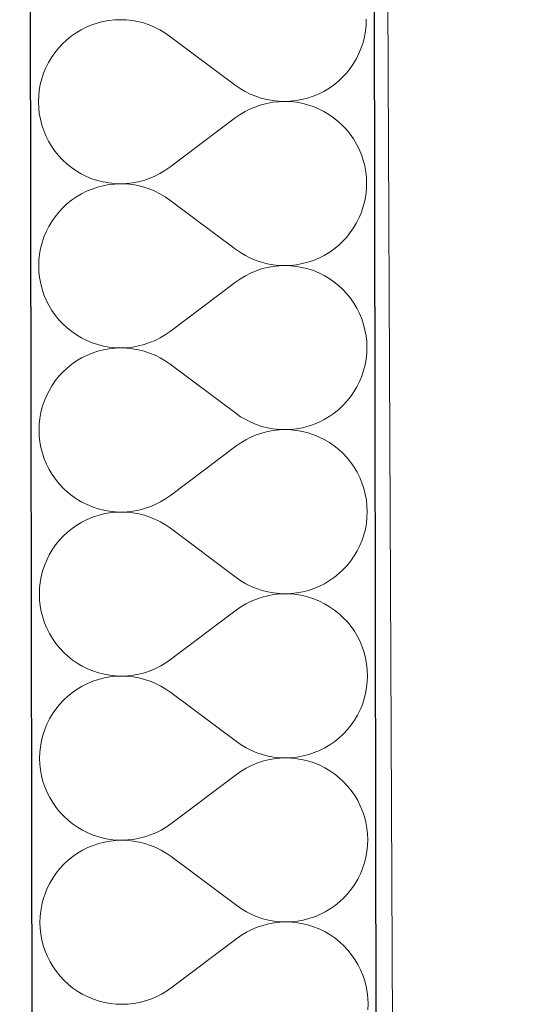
# Model space of a CAD drawing. Header units: millimetres. Extents: x -23738 to 4435, y -2716 to 20653.
# Tile 142 of 160: x -11148 to -10909, y 15637 to 16095. Entities that reach past the tile are written whole.
import ezdxf

# ---------------------------------------------------------------- set-up
doc = ezdxf.new("R2010")
doc.units = ezdxf.units.MM
doc.header["$MEASUREMENT"] = 0
doc.linetypes.add('Wipeout_Contour', pattern=[1000, 0, -1000])
for name, color, linetype in [('9._POHLED ZÁPADNÍ_2_Konstrukce - nosné', 7, 'Continuous'), ('9._POHLED ZÁPADNÍ_2_Nové_Konstrukce - nosné', 7, 'Continuous'), ('9._POHLED ZÁPADNÍ_2_Nové_Výplně - Povrchové', 7, 'Continuous'), ('9._POHLED ZÁPADNÍ_2_Nové_Výplně – Řezové', 7, 'Continuous'), ('9._POHLED ZÁPADNÍ_2_Výplně - Povrchové', 7, 'Continuous'), ('9._POHLED ZÁPADNÍ_2_VÝTAH VAR 1', 7, 'Continuous')]:
    doc.layers.add(name, color=color, linetype=linetype)

# ---------------------------------------------------------------- blocks, each defined once
blk = doc.blocks.new('*X21', base_point=(-24533.14, -6254.22))
at = {"layer": '9._POHLED ZÁPADNÍ_2_Nové_Výplně – Řezové', "color": 21, "linetype": 'Continuous', "lineweight": 20, "true_color": 0xffaaaa}
for p, q in [((-11114.64, 16092.21), (-11117.15, 16091.17)), ((-11112.06, 16093.07), (-11114.64, 16092.21)), ((-11109.42, 16093.75), (-11112.06, 16093.07)), ((-11106.75, 16094.24), (-11109.42, 16093.75)), ((-11104.04, 16094.53), (-11106.75, 16094.24)), ((-11101.32, 16094.63), (-11104.04, 16094.53)), ((-11098.6, 16094.54), (-11101.32, 16094.63)), ((-11095.9, 16094.25), (-11098.6, 16094.54)), ((-11093.22, 16093.77), (-11095.9, 16094.25)), ((-11090.58, 16093.1), (-11093.22, 16093.77)), ((-11088, 16092.24), (-11090.58, 16093.1)), ((-11085.49, 16091.2), (-11088, 16092.24)), ((-10987.44, 16089.41), (-10987.15, 16092.11)), ((-10987.15, 16092.11), (-10987.06, 16094.83)), ((-11124.15, 16087), (-11126.27, 16085.29)), ((-11121.92, 16088.56), (-11124.15, 16087)), ((-11119.58, 16089.95), (-11121.92, 16088.56)), ((-11117.15, 16091.17), (-11119.58, 16089.95)), ((-11083.05, 16089.99), (-11085.49, 16091.2)), ((-11080.71, 16088.6), (-11083.05, 16089.99)), ((-11078.48, 16087.05), (-11080.71, 16088.6)), ((-11047.96, 16064.25), (-11078.48, 16087.05)), ((-10987.92, 16086.73), (-10987.44, 16089.41)), ((-11128.26, 16083.43), (-11130.11, 16081.44)), ((-11126.27, 16085.29), (-11128.26, 16083.43)), ((-10989.44, 16081.51), (-10988.59, 16084.09)), ((-10988.59, 16084.09), (-10987.92, 16086.73)), ((-11131.81, 16079.32), (-11133.36, 16077.08)), ((-11130.11, 16081.44), (-11131.81, 16079.32)), ((-10991.69, 16076.56), (-10990.48, 16079)), ((-10990.48, 16079), (-10989.44, 16081.51)), ((-11134.74, 16074.74), (-11135.96, 16072.31)), ((-11133.36, 16077.08), (-11134.74, 16074.74)), ((-10994.63, 16071.98), (-10993.08, 16074.22)), ((-10993.08, 16074.22), (-10991.69, 16076.56)), ((-11136.99, 16069.79), (-11137.85, 16067.21)), ((-11135.96, 16072.31), (-11136.99, 16069.79)), ((-10998.18, 16067.87), (-10996.33, 16069.86)), ((-10996.33, 16069.86), (-10994.63, 16071.98)), ((-11138.52, 16064.57), (-11139, 16061.89)), ((-11137.85, 16067.21), (-11138.52, 16064.57)), ((-11047.96, 16064.25), (-11045.72, 16062.7)), ((-11004.52, 16062.75), (-11002.28, 16064.3)), ((-11002.28, 16064.3), (-11000.17, 16066.01)), ((-11000.17, 16066.01), (-10998.18, 16067.87)), ((-11139, 16061.89), (-11139.28, 16059.19)), ((-11045.72, 16062.7), (-11043.38, 16061.31)), ((-11043.38, 16061.31), (-11040.95, 16060.1)), ((-11040.95, 16060.1), (-11038.43, 16059.06)), ((-11011.8, 16059.09), (-11009.29, 16060.13)), ((-11009.29, 16060.13), (-11006.85, 16061.36)), ((-11006.85, 16061.36), (-11004.52, 16062.75)), ((-11139.28, 16059.19), (-11139.37, 16056.47)), ((-11139.37, 16056.47), (-11139.27, 16053.75)), ((-11038.43, 16059.06), (-11035.85, 16058.2)), ((-11035.85, 16055.1), (-11038.43, 16054.24)), ((-11035.85, 16058.2), (-11033.22, 16057.53)), ((-11033.21, 16055.78), (-11035.85, 16055.1)), ((-11033.22, 16057.53), (-11030.54, 16057.05)), ((-11030.54, 16056.27), (-11033.21, 16055.78)), ((-11030.54, 16057.05), (-11027.83, 16056.77)), ((-11027.83, 16056.57), (-11030.54, 16056.27)), ((-11027.83, 16056.77), (-11025.11, 16056.67)), ((-11025.11, 16056.67), (-11027.83, 16056.57)), ((-11025.11, 16056.67), (-11022.39, 16056.77)), ((-11022.39, 16056.58), (-11025.11, 16056.67)), ((-11022.39, 16056.77), (-11019.69, 16057.07)), ((-11019.69, 16056.3), (-11022.39, 16056.58)), ((-11019.69, 16057.07), (-11017.01, 16057.55)), ((-11017.01, 16055.82), (-11019.69, 16056.3)), ((-11017.01, 16057.55), (-11014.38, 16058.23)), ((-11014.37, 16055.15), (-11017.01, 16055.82)), ((-11014.38, 16058.23), (-11011.8, 16059.09)), ((-11011.79, 16054.3), (-11014.37, 16055.15)), ((-11139.27, 16053.75), (-11138.98, 16051.05)), ((-11138.98, 16051.05), (-11138.49, 16048.37)), ((-11045.7, 16050.57), (-11047.93, 16049.01)), ((-11043.37, 16051.96), (-11045.7, 16050.57)), ((-11040.94, 16053.19), (-11043.37, 16051.96)), ((-11038.43, 16054.24), (-11040.94, 16053.19)), ((-11009.27, 16053.26), (-11011.79, 16054.3)), ((-11006.84, 16052.05), (-11009.27, 16053.26)), ((-11004.5, 16050.67), (-11006.84, 16052.05)), ((-11002.26, 16049.12), (-11004.5, 16050.67)), ((-11138.49, 16048.37), (-11137.81, 16045.73)), ((-11137.81, 16045.73), (-11136.95, 16043.15)), ((-11047.93, 16049.01), (-11078.37, 16026.1)), ((-11000.14, 16047.42), (-11002.26, 16049.12)), ((-10998.14, 16045.57), (-11000.14, 16047.42)), ((-11136.95, 16043.15), (-11135.9, 16040.64)), ((-10996.28, 16043.58), (-10998.14, 16045.57)), ((-10994.57, 16041.47), (-10996.28, 16043.58)), ((-10993.02, 16039.24), (-10994.57, 16041.47)), ((-11135.9, 16040.64), (-11134.68, 16038.21)), ((-11134.68, 16038.21), (-11133.29, 16035.88)), ((-10991.62, 16036.9), (-10993.02, 16039.24)), ((-10990.4, 16034.47), (-10991.62, 16036.9)), ((-11133.29, 16035.88), (-11131.73, 16033.64)), ((-11131.73, 16033.64), (-11130.02, 16031.53)), ((-10989.35, 16031.96), (-10990.4, 16034.47)), ((-11130.02, 16031.53), (-11128.16, 16029.54)), ((-11128.16, 16029.54), (-11126.17, 16027.69)), ((-11126.17, 16027.69), (-11124.04, 16025.99)), ((-10988.49, 16029.38), (-10989.35, 16031.96)), ((-10987.81, 16026.74), (-10988.49, 16029.38)), ((-11124.04, 16025.99), (-11121.81, 16024.44)), ((-11121.81, 16024.44), (-11119.46, 16023.06)), ((-11119.46, 16023.06), (-11117.03, 16021.85)), ((-11085.36, 16021.92), (-11082.93, 16023.15)), ((-11082.93, 16023.15), (-11080.6, 16024.54)), ((-11080.6, 16024.54), (-11078.37, 16026.1)), ((-10987.32, 16024.07), (-10987.81, 16026.74)), ((-10987.03, 16021.36), (-10987.32, 16024.07)), ((-11117.03, 16021.85), (-11114.51, 16020.81)), ((-11114.51, 16020.81), (-11111.93, 16019.96)), ((-11111.93, 16019.96), (-11109.29, 16019.29)), ((-11109.29, 16019.29), (-11106.61, 16018.82)), ((-11106.61, 16018.82), (-11103.91, 16018.53)), ((-11103.91, 16018.34), (-11106.61, 16018.05)), ((-11103.91, 16018.53), (-11101.19, 16018.44)), ((-11101.19, 16018.44), (-11103.91, 16018.34)), ((-11101.19, 16018.44), (-11098.47, 16018.54)), ((-11098.47, 16018.35), (-11101.19, 16018.44)), ((-11098.47, 16018.54), (-11095.76, 16018.84)), ((-11095.76, 16018.06), (-11098.47, 16018.35)), ((-11095.76, 16018.84), (-11093.09, 16019.33)), ((-11093.09, 16019.33), (-11090.45, 16020.01)), ((-11090.45, 16020.01), (-11087.88, 16020.88)), ((-11087.88, 16020.88), (-11085.36, 16021.92)), ((-10986.93, 16018.64), (-10987.03, 16021.36)), ((-10987.02, 16015.92), (-10986.93, 16018.64)), ((-11119.45, 16013.76), (-11121.78, 16012.37)), ((-11117.02, 16014.98), (-11119.45, 16013.76)), ((-11114.5, 16016.02), (-11117.02, 16014.98)), ((-11111.92, 16016.88), (-11114.5, 16016.02)), ((-11109.29, 16017.56), (-11111.92, 16016.88)), ((-11106.61, 16018.05), (-11109.29, 16017.56)), ((-11093.09, 16017.58), (-11095.76, 16018.06)), ((-11090.45, 16016.91), (-11093.09, 16017.58)), ((-11087.87, 16016.05), (-11090.45, 16016.91)), ((-11085.35, 16015.01), (-11087.87, 16016.05)), ((-11082.92, 16013.8), (-11085.35, 16015.01)), ((-11080.58, 16012.41), (-11082.92, 16013.8)), ((-10987.3, 16013.22), (-10987.02, 16015.92)), ((-11124.02, 16010.81), (-11126.13, 16009.1)), ((-11121.78, 16012.37), (-11124.02, 16010.81)), ((-11078.34, 16010.86), (-11080.58, 16012.41)), ((-11047.82, 15988.06), (-11078.34, 16010.86)), ((-10988.45, 16007.9), (-10987.78, 16010.54)), ((-10987.78, 16010.54), (-10987.3, 16013.22)), ((-11129.97, 16005.25), (-11131.68, 16003.13)), ((-11128.12, 16007.24), (-11129.97, 16005.25)), ((-11126.13, 16009.1), (-11128.12, 16007.24)), ((-10990.34, 16002.81), (-10989.31, 16005.32)), ((-10989.31, 16005.32), (-10988.45, 16007.9)), ((-11133.22, 16000.89), (-11134.61, 15998.55)), ((-11131.68, 16003.13), (-11133.22, 16000.89)), ((-10992.94, 15998.03), (-10991.56, 16000.37)), ((-10991.56, 16000.37), (-10990.34, 16002.81)), ((-11135.82, 15996.12), (-11136.86, 15993.6)), ((-11134.61, 15998.55), (-11135.82, 15996.12)), ((-10996.19, 15993.67), (-10994.49, 15995.79)), ((-10994.49, 15995.79), (-10992.94, 15998.03)), ((-11137.71, 15991.02), (-11138.38, 15988.38)), ((-11136.86, 15993.6), (-11137.71, 15991.02)), ((-11000.03, 15989.82), (-10998.05, 15991.68)), ((-10998.05, 15991.68), (-10996.19, 15993.67)), ((-11138.38, 15988.38), (-11138.86, 15985.7)), ((-11047.82, 15988.06), (-11045.59, 15986.51)), ((-11045.59, 15986.51), (-11043.25, 15985.12)), ((-11006.72, 15985.16), (-11004.38, 15986.56)), ((-11004.38, 15986.56), (-11002.15, 15988.11)), ((-11002.15, 15988.11), (-11000.03, 15989.82)), ((-11139.15, 15983), (-11139.24, 15980.28)), ((-11138.86, 15985.7), (-11139.15, 15983)), ((-11043.25, 15985.12), (-11040.81, 15983.91)), ((-11040.81, 15983.91), (-11038.3, 15982.87)), ((-11038.3, 15982.87), (-11035.72, 15982.01)), ((-11035.72, 15982.01), (-11033.08, 15981.34)), ((-11016.88, 15981.36), (-11014.24, 15982.04)), ((-11014.24, 15982.04), (-11011.66, 15982.9)), ((-11011.66, 15982.9), (-11009.15, 15983.94)), ((-11009.15, 15983.94), (-11006.72, 15985.16)), ((-11139.24, 15980.28), (-11139.14, 15977.56)), ((-11139.14, 15977.56), (-11138.84, 15974.86)), ((-11038.29, 15978.04), (-11040.8, 15977)), ((-11035.71, 15978.91), (-11038.29, 15978.04)), ((-11033.08, 15979.59), (-11035.71, 15978.91)), ((-11033.08, 15981.34), (-11030.4, 15980.86)), ((-11030.4, 15980.08), (-11033.08, 15979.59)), ((-11030.4, 15980.86), (-11027.7, 15980.57)), ((-11027.7, 15980.38), (-11030.4, 15980.08)), ((-11027.7, 15980.57), (-11024.98, 15980.48)), ((-11024.98, 15980.48), (-11027.7, 15980.38)), ((-11024.98, 15980.48), (-11022.26, 15980.58)), ((-11022.26, 15980.39), (-11024.98, 15980.48)), ((-11022.26, 15980.58), (-11019.56, 15980.87)), ((-11019.55, 15980.11), (-11022.26, 15980.39)), ((-11019.56, 15980.87), (-11016.88, 15981.36)), ((-11016.88, 15979.63), (-11019.55, 15980.11)), ((-11014.24, 15978.96), (-11016.88, 15979.63)), ((-11011.65, 15978.11), (-11014.24, 15978.96)), ((-11009.14, 15977.07), (-11011.65, 15978.11)), ((-11138.84, 15974.86), (-11138.35, 15972.18)), ((-11047.8, 15972.82), (-11078.23, 15949.91)), ((-11045.57, 15974.38), (-11047.8, 15972.82)), ((-11043.23, 15975.77), (-11045.57, 15974.38)), ((-11040.8, 15977), (-11043.23, 15975.77)), ((-11006.7, 15975.86), (-11009.14, 15977.07)), ((-11004.36, 15974.48), (-11006.7, 15975.86)), ((-11002.12, 15972.93), (-11004.36, 15974.48)), ((-11000, 15971.23), (-11002.12, 15972.93)), ((-11138.35, 15972.18), (-11137.68, 15969.54)), ((-11137.68, 15969.54), (-11136.81, 15966.96)), ((-10998.01, 15969.38), (-11000, 15971.23)), ((-10996.15, 15967.39), (-10998.01, 15969.38)), ((-11136.81, 15966.96), (-11135.77, 15964.45)), ((-11135.77, 15964.45), (-11134.54, 15962.02)), ((-10994.44, 15965.28), (-10996.15, 15967.39)), ((-10992.88, 15963.05), (-10994.44, 15965.28)), ((-11134.54, 15962.02), (-11133.15, 15959.69)), ((-11133.15, 15959.69), (-11131.59, 15957.45)), ((-10991.49, 15960.71), (-10992.88, 15963.05)), ((-10990.26, 15958.28), (-10991.49, 15960.71)), ((-11131.59, 15957.45), (-11129.88, 15955.34)), ((-11129.88, 15955.34), (-11128.03, 15953.35)), ((-10989.22, 15955.77), (-10990.26, 15958.28)), ((-10988.35, 15953.19), (-10989.22, 15955.77)), ((-11128.03, 15953.35), (-11126.03, 15951.5)), ((-11126.03, 15951.5), (-11123.91, 15949.8)), ((-11123.91, 15949.8), (-11121.67, 15948.25)), ((-11080.46, 15948.35), (-11078.23, 15949.91)), ((-10987.68, 15950.55), (-10988.35, 15953.19)), ((-10987.19, 15947.88), (-10987.68, 15950.55)), ((-11121.67, 15948.25), (-11119.33, 15946.87)), ((-11119.33, 15946.87), (-11116.89, 15945.66)), ((-11116.89, 15945.66), (-11114.38, 15944.62)), ((-11087.74, 15944.69), (-11085.23, 15945.73)), ((-11085.23, 15945.73), (-11082.8, 15946.96)), ((-11082.8, 15946.96), (-11080.46, 15948.35)), ((-10986.89, 15945.17), (-10987.19, 15947.88)), ((-10986.79, 15942.45), (-10986.89, 15945.17)), ((-11114.38, 15944.62), (-11111.79, 15943.77)), ((-11111.79, 15940.69), (-11114.37, 15939.83)), ((-11111.79, 15943.77), (-11109.16, 15943.1)), ((-11109.15, 15941.37), (-11111.79, 15940.69)), ((-11109.16, 15943.1), (-11106.48, 15942.63)), ((-11106.48, 15941.86), (-11109.15, 15941.37)), ((-11106.48, 15942.63), (-11103.77, 15942.34)), ((-11103.77, 15942.15), (-11106.48, 15941.86)), ((-11103.77, 15942.34), (-11101.05, 15942.25)), ((-11101.05, 15942.25), (-11103.77, 15942.15)), ((-11101.05, 15942.25), (-11098.33, 15942.35)), ((-11098.33, 15942.16), (-11101.05, 15942.25)), ((-11098.33, 15942.35), (-11095.63, 15942.65)), ((-11095.63, 15941.87), (-11098.33, 15942.16)), ((-11095.63, 15942.65), (-11092.95, 15943.14)), ((-11092.95, 15941.39), (-11095.63, 15941.87)), ((-11092.95, 15943.14), (-11090.32, 15943.82)), ((-11090.31, 15940.72), (-11092.95, 15941.39)), ((-11090.32, 15943.82), (-11087.74, 15944.69)), ((-11087.73, 15939.86), (-11090.31, 15940.72)), ((-10986.88, 15939.73), (-10986.79, 15942.45)), ((-11121.65, 15936.17), (-11123.88, 15934.62)), ((-11119.31, 15937.57), (-11121.65, 15936.17)), ((-11116.88, 15938.79), (-11119.31, 15937.57)), ((-11114.37, 15939.83), (-11116.88, 15938.79)), ((-11085.22, 15938.82), (-11087.73, 15939.86)), ((-11082.78, 15937.61), (-11085.22, 15938.82)), ((-11080.44, 15936.22), (-11082.78, 15937.61)), ((-11078.21, 15934.67), (-11080.44, 15936.22)), ((-10987.65, 15934.35), (-10987.17, 15937.03)), ((-10987.17, 15937.03), (-10986.88, 15939.73)), ((-11126, 15932.91), (-11127.99, 15931.05)), ((-11123.88, 15934.62), (-11126, 15932.91)), ((-11047.69, 15911.87), (-11078.21, 15934.67)), ((-10989.17, 15929.13), (-10988.32, 15931.71)), ((-10988.32, 15931.71), (-10987.65, 15934.35)), ((-11131.54, 15926.94), (-11133.09, 15924.7)), ((-11129.84, 15929.06), (-11131.54, 15926.94)), ((-11127.99, 15931.05), (-11129.84, 15929.06)), ((-10990.21, 15926.62), (-10989.17, 15929.13)), ((-11134.47, 15922.36), (-11135.69, 15919.93)), ((-11133.09, 15924.7), (-11134.47, 15922.36)), ((-10992.81, 15921.84), (-10991.42, 15924.18)), ((-10991.42, 15924.18), (-10990.21, 15926.62)), ((-11135.69, 15919.93), (-11136.72, 15917.41)), ((-10996.06, 15917.48), (-10994.36, 15919.6)), ((-10994.36, 15919.6), (-10992.81, 15921.84)), ((-11137.58, 15914.83), (-11138.25, 15912.19)), ((-11136.72, 15917.41), (-11137.58, 15914.83)), ((-11002.01, 15911.92), (-10999.9, 15913.63)), ((-10999.9, 15913.63), (-10997.91, 15915.49)), ((-10997.91, 15915.49), (-10996.06, 15917.48)), ((-11138.73, 15909.51), (-11139.01, 15906.81)), ((-11138.25, 15912.19), (-11138.73, 15909.51)), ((-11047.69, 15911.87), (-11045.45, 15910.32)), ((-11045.45, 15910.32), (-11043.11, 15908.93)), ((-11043.11, 15908.93), (-11040.68, 15907.72)), ((-11009.02, 15907.75), (-11006.58, 15908.97)), ((-11006.58, 15908.97), (-11004.25, 15910.37)), ((-11004.25, 15910.37), (-11002.01, 15911.92)), ((-11139.01, 15906.81), (-11139.1, 15904.09)), ((-11139.1, 15904.09), (-11139, 15901.37)), ((-11040.68, 15907.72), (-11038.16, 15906.68)), ((-11038.16, 15906.68), (-11035.58, 15905.82)), ((-11035.58, 15905.82), (-11032.95, 15905.15)), ((-11032.95, 15905.15), (-11030.27, 15904.67)), ((-11030.27, 15904.67), (-11027.56, 15904.38)), ((-11027.56, 15904.19), (-11030.27, 15903.89)), ((-11027.56, 15904.38), (-11024.84, 15904.29)), ((-11024.84, 15904.29), (-11027.56, 15904.19)), ((-11024.84, 15904.29), (-11022.12, 15904.39)), ((-11022.12, 15904.2), (-11024.84, 15904.29)), ((-11022.12, 15904.39), (-11019.42, 15904.68)), ((-11019.42, 15903.92), (-11022.12, 15904.2)), ((-11019.42, 15904.68), (-11016.74, 15905.17)), ((-11016.74, 15905.17), (-11014.11, 15905.85)), ((-11014.11, 15905.85), (-11011.53, 15906.71)), ((-11011.53, 15906.71), (-11009.02, 15907.75)), ((-11139, 15901.37), (-11138.71, 15898.66)), ((-11043.1, 15899.58), (-11045.43, 15898.19)), ((-11040.67, 15900.81), (-11043.1, 15899.58)), ((-11038.16, 15901.85), (-11040.67, 15900.81)), ((-11035.58, 15902.72), (-11038.16, 15901.85)), ((-11032.94, 15903.4), (-11035.58, 15902.72)), ((-11030.27, 15903.89), (-11032.94, 15903.4)), ((-11016.74, 15903.44), (-11019.42, 15903.92)), ((-11014.1, 15902.77), (-11016.74, 15903.44)), ((-11011.52, 15901.92), (-11014.1, 15902.77)), ((-11009, 15900.88), (-11011.52, 15901.92)), ((-11006.57, 15899.67), (-11009, 15900.88)), ((-11004.23, 15898.29), (-11006.57, 15899.67)), ((-11138.71, 15898.66), (-11138.22, 15895.99)), ((-11138.22, 15895.99), (-11137.54, 15893.35)), ((-11047.66, 15896.63), (-11078.1, 15873.72)), ((-11045.43, 15898.19), (-11047.66, 15896.63)), ((-11001.99, 15896.74), (-11004.23, 15898.29)), ((-10999.87, 15895.04), (-11001.99, 15896.74)), ((-10997.87, 15893.19), (-10999.87, 15895.04)), ((-11137.54, 15893.35), (-11136.68, 15890.77)), ((-11136.68, 15890.77), (-11135.63, 15888.26)), ((-10996.01, 15891.2), (-10997.87, 15893.19)), ((-10994.3, 15889.09), (-10996.01, 15891.2)), ((-11135.63, 15888.26), (-11134.41, 15885.83)), ((-11134.41, 15885.83), (-11133.02, 15883.5)), ((-10992.75, 15886.86), (-10994.3, 15889.09)), ((-10991.35, 15884.52), (-10992.75, 15886.86)), ((-11133.02, 15883.5), (-11131.46, 15881.26)), ((-11131.46, 15881.26), (-11129.75, 15879.15)), ((-10990.13, 15882.09), (-10991.35, 15884.52)), ((-10989.08, 15879.58), (-10990.13, 15882.09)), ((-11129.75, 15879.15), (-11127.89, 15877.16)), ((-11127.89, 15877.16), (-11125.9, 15875.31)), ((-10988.22, 15877), (-10989.08, 15879.58)), ((-10987.54, 15874.36), (-10988.22, 15877)), ((-11125.9, 15875.31), (-11123.77, 15873.61)), ((-11123.77, 15873.61), (-11121.54, 15872.06)), ((-11121.54, 15872.06), (-11119.19, 15870.68)), ((-11082.66, 15870.77), (-11080.33, 15872.16)), ((-11080.33, 15872.16), (-11078.1, 15873.72)), ((-10987.05, 15871.69), (-10987.54, 15874.36)), ((-11119.19, 15870.68), (-11116.76, 15869.47)), ((-11116.76, 15869.47), (-11114.24, 15868.43)), ((-11114.24, 15868.43), (-11111.66, 15867.58)), ((-11111.66, 15867.58), (-11109.02, 15866.91)), ((-11092.82, 15866.95), (-11090.18, 15867.63)), ((-11090.18, 15867.63), (-11087.61, 15868.5)), ((-11087.61, 15868.5), (-11085.09, 15869.54)), ((-11085.09, 15869.54), (-11082.66, 15870.77)), ((-10986.76, 15868.98), (-10987.05, 15871.69)), ((-10986.66, 15866.26), (-10986.76, 15868.98)), ((-11114.23, 15863.64), (-11116.74, 15862.6)), ((-11111.65, 15864.5), (-11114.23, 15863.64)), ((-11109.02, 15865.18), (-11111.65, 15864.5)), ((-11109.02, 15866.91), (-11106.34, 15866.44)), ((-11106.34, 15865.67), (-11109.02, 15865.18)), ((-11106.34, 15866.44), (-11103.64, 15866.15)), ((-11103.64, 15865.96), (-11106.34, 15865.67)), ((-11103.64, 15866.15), (-11100.92, 15866.06)), ((-11100.92, 15866.06), (-11103.64, 15865.96)), ((-11100.92, 15866.06), (-11098.2, 15866.16)), ((-11098.2, 15865.97), (-11100.92, 15866.06)), ((-11098.2, 15866.16), (-11095.49, 15866.46)), ((-11095.49, 15865.68), (-11098.2, 15865.97)), ((-11095.49, 15866.46), (-11092.82, 15866.95)), ((-11092.82, 15865.2), (-11095.49, 15865.68)), ((-11090.18, 15864.53), (-11092.82, 15865.2)), ((-11087.6, 15863.67), (-11090.18, 15864.53)), ((-11085.08, 15862.63), (-11087.6, 15863.67)), ((-10987.03, 15860.84), (-10986.75, 15863.54)), ((-10986.75, 15863.54), (-10986.66, 15866.26)), ((-11123.75, 15858.43), (-11125.86, 15856.72)), ((-11121.51, 15859.98), (-11123.75, 15858.43)), ((-11119.18, 15861.38), (-11121.51, 15859.98)), ((-11116.74, 15862.6), (-11119.18, 15861.38)), ((-11082.65, 15861.42), (-11085.08, 15862.63)), ((-11080.31, 15860.03), (-11082.65, 15861.42)), ((-11078.07, 15858.48), (-11080.31, 15860.03)), ((-11047.55, 15835.68), (-11078.07, 15858.48)), ((-10987.51, 15858.16), (-10987.03, 15860.84)), ((-11127.85, 15854.86), (-11129.7, 15852.87)), ((-11125.86, 15856.72), (-11127.85, 15854.86)), ((-10989.04, 15852.94), (-10988.18, 15855.52)), ((-10988.18, 15855.52), (-10987.51, 15858.16)), ((-11131.41, 15850.75), (-11132.95, 15848.51)), ((-11129.7, 15852.87), (-11131.41, 15850.75)), ((-10991.29, 15847.99), (-10990.07, 15850.43)), ((-10990.07, 15850.43), (-10989.04, 15852.94)), ((-11134.34, 15846.17), (-11135.55, 15843.73)), ((-11132.95, 15848.51), (-11134.34, 15846.17)), ((-10994.22, 15843.41), (-10992.67, 15845.65)), ((-10992.67, 15845.65), (-10991.29, 15847.99)), ((-11136.59, 15841.22), (-11137.44, 15838.64)), ((-11135.55, 15843.73), (-11136.59, 15841.22)), ((-10997.77, 15839.3), (-10995.92, 15841.29)), ((-10995.92, 15841.29), (-10994.22, 15843.41)), ((-11138.11, 15836), (-11138.59, 15833.32)), ((-11137.44, 15838.64), (-11138.11, 15836)), ((-11047.55, 15835.68), (-11045.32, 15834.13)), ((-11004.11, 15834.18), (-11001.88, 15835.73)), ((-11001.88, 15835.73), (-10999.76, 15837.44)), ((-10999.76, 15837.44), (-10997.77, 15839.3)), ((-11138.59, 15833.32), (-11138.88, 15830.62)), ((-11045.32, 15834.13), (-11042.98, 15832.74)), ((-11042.98, 15832.74), (-11040.54, 15831.53)), ((-11040.54, 15831.53), (-11038.03, 15830.49)), ((-11011.39, 15830.52), (-11008.88, 15831.56)), ((-11008.88, 15831.56), (-11006.45, 15832.78)), ((-11006.45, 15832.78), (-11004.11, 15834.18)), ((-11138.88, 15830.62), (-11138.97, 15827.9)), ((-11138.97, 15827.9), (-11138.87, 15825.18)), ((-11038.03, 15830.49), (-11035.45, 15829.63)), ((-11035.44, 15826.53), (-11038.02, 15825.66)), ((-11035.45, 15829.63), (-11032.81, 15828.96)), ((-11032.81, 15827.21), (-11035.44, 15826.53)), ((-11032.81, 15828.96), (-11030.13, 15828.48)), ((-11030.13, 15827.7), (-11032.81, 15827.21)), ((-11030.13, 15828.48), (-11027.43, 15828.19)), ((-11027.43, 15828), (-11030.13, 15827.7)), ((-11027.43, 15828.19), (-11024.71, 15828.1)), ((-11024.71, 15828.1), (-11027.43, 15828)), ((-11024.71, 15828.1), (-11021.99, 15828.2)), ((-11021.99, 15828.01), (-11024.71, 15828.1)), ((-11021.99, 15828.2), (-11019.29, 15828.49)), ((-11019.28, 15827.72), (-11021.99, 15828.01)), ((-11019.29, 15828.49), (-11016.61, 15828.98)), ((-11016.61, 15827.25), (-11019.28, 15827.72)), ((-11016.61, 15828.98), (-11013.97, 15829.66)), ((-11013.97, 15826.58), (-11016.61, 15827.25)), ((-11013.97, 15829.66), (-11011.39, 15830.52)), ((-11011.38, 15825.73), (-11013.97, 15826.58)), ((-11138.87, 15825.18), (-11138.57, 15822.47)), ((-11138.57, 15822.47), (-11138.08, 15819.8)), ((-11045.3, 15822), (-11047.53, 15820.44)), ((-11042.96, 15823.39), (-11045.3, 15822)), ((-11040.53, 15824.62), (-11042.96, 15823.39)), ((-11038.02, 15825.66), (-11040.53, 15824.62)), ((-11008.87, 15824.69), (-11011.38, 15825.73)), ((-11006.43, 15823.48), (-11008.87, 15824.69)), ((-11004.09, 15822.1), (-11006.43, 15823.48)), ((-11001.85, 15820.55), (-11004.09, 15822.1)), ((-11138.08, 15819.8), (-11137.41, 15817.16)), ((-11137.41, 15817.16), (-11136.54, 15814.58)), ((-11047.53, 15820.44), (-11077.96, 15797.53)), ((-10999.73, 15818.85), (-11001.85, 15820.55)), ((-10997.74, 15817), (-10999.73, 15818.85)), ((-11136.54, 15814.58), (-11135.5, 15812.07)), ((-10995.88, 15815.01), (-10997.74, 15817)), ((-10994.17, 15812.9), (-10995.88, 15815.01)), ((-10992.61, 15810.66), (-10994.17, 15812.9)), ((-11135.5, 15812.07), (-11134.27, 15809.64)), ((-11134.27, 15809.64), (-11132.88, 15807.3)), ((-10991.22, 15808.33), (-10992.61, 15810.66)), ((-10989.99, 15805.9), (-10991.22, 15808.33)), ((-11132.88, 15807.3), (-11131.32, 15805.07)), ((-11131.32, 15805.07), (-11129.61, 15802.96)), ((-10988.95, 15803.39), (-10989.99, 15805.9)), ((-11129.61, 15802.96), (-11127.76, 15800.97)), ((-11127.76, 15800.97), (-11125.76, 15799.12)), ((-11125.76, 15799.12), (-11123.64, 15797.42)), ((-10988.08, 15800.81), (-10988.95, 15803.39)), ((-10987.41, 15798.17), (-10988.08, 15800.81)), ((-11123.64, 15797.42), (-11121.4, 15795.87)), ((-11121.4, 15795.87), (-11119.06, 15794.49)), ((-11119.06, 15794.49), (-11116.62, 15793.28)), ((-11084.96, 15793.35), (-11082.53, 15794.58)), ((-11082.53, 15794.58), (-11080.19, 15795.97)), ((-11080.19, 15795.97), (-11077.96, 15797.53)), ((-10986.92, 15795.5), (-10987.41, 15798.17)), ((-10986.62, 15792.79), (-10986.92, 15795.5)), ((-11116.62, 15793.28), (-11114.11, 15792.24)), ((-11114.11, 15792.24), (-11111.52, 15791.39)), ((-11111.52, 15791.39), (-11108.89, 15790.72)), ((-11108.89, 15790.72), (-11106.21, 15790.24)), ((-11106.21, 15790.24), (-11103.5, 15789.96)), ((-11103.5, 15789.77), (-11106.21, 15789.48)), ((-11103.5, 15789.96), (-11100.78, 15789.87)), ((-11100.78, 15789.87), (-11103.5, 15789.77)), ((-11100.78, 15789.87), (-11098.06, 15789.97)), ((-11098.06, 15789.78), (-11100.78, 15789.87)), ((-11098.06, 15789.97), (-11095.36, 15790.27)), ((-11095.36, 15789.49), (-11098.06, 15789.78)), ((-11095.36, 15790.27), (-11092.68, 15790.76)), ((-11092.68, 15790.76), (-11090.05, 15791.44)), ((-11090.05, 15791.44), (-11087.47, 15792.31)), ((-11087.47, 15792.31), (-11084.96, 15793.35)), ((-10986.52, 15790.07), (-10986.62, 15792.79)), ((-10986.61, 15787.35), (-10986.52, 15790.07)), ((-11119.04, 15785.19), (-11121.38, 15783.79)), ((-11116.61, 15786.41), (-11119.04, 15785.19)), ((-11114.1, 15787.45), (-11116.61, 15786.41)), ((-11111.52, 15788.31), (-11114.1, 15787.45)), ((-11108.88, 15788.99), (-11111.52, 15788.31)), ((-11106.21, 15789.48), (-11108.88, 15788.99)), ((-11092.68, 15789.01), (-11095.36, 15789.49)), ((-11090.04, 15788.34), (-11092.68, 15789.01)), ((-11087.46, 15787.48), (-11090.04, 15788.34)), ((-11084.95, 15786.44), (-11087.46, 15787.48)), ((-11082.51, 15785.23), (-11084.95, 15786.44)), ((-11080.17, 15783.84), (-11082.51, 15785.23)), ((-10986.9, 15784.65), (-10986.61, 15787.35)), ((-11123.61, 15782.24), (-11125.73, 15780.53)), ((-11121.38, 15783.79), (-11123.61, 15782.24)), ((-11077.94, 15782.29), (-11080.17, 15783.84)), ((-11047.42, 15759.49), (-11077.94, 15782.29)), ((-10988.05, 15779.33), (-10987.38, 15781.97)), ((-10987.38, 15781.97), (-10986.9, 15784.65)), ((-11129.57, 15776.68), (-11131.27, 15774.56)), ((-11127.72, 15778.67), (-11129.57, 15776.68)), ((-11125.73, 15780.53), (-11127.72, 15778.67)), ((-10989.94, 15774.23), (-10988.9, 15776.75)), ((-10988.9, 15776.75), (-10988.05, 15779.33)), ((-11132.82, 15772.32), (-11134.2, 15769.98)), ((-11131.27, 15774.56), (-11132.82, 15772.32)), ((-10992.54, 15769.46), (-10991.15, 15771.8)), ((-10991.15, 15771.8), (-10989.94, 15774.23)), ((-11135.42, 15767.54), (-11136.45, 15765.03)), ((-11134.2, 15769.98), (-11135.42, 15767.54)), ((-10995.79, 15765.1), (-10994.09, 15767.22)), ((-10994.09, 15767.22), (-10992.54, 15769.46)), ((-11137.31, 15762.45), (-11137.98, 15759.81)), ((-11136.45, 15765.03), (-11137.31, 15762.45)), ((-10999.63, 15761.25), (-10997.64, 15763.11)), ((-10997.64, 15763.11), (-10995.79, 15765.1)), ((-11137.98, 15759.81), (-11138.46, 15757.13)), ((-11047.42, 15759.49), (-11045.18, 15757.94)), ((-11045.18, 15757.94), (-11042.84, 15756.55)), ((-11006.31, 15756.59), (-11003.98, 15757.99)), ((-11003.98, 15757.99), (-11001.74, 15759.54)), ((-11001.74, 15759.54), (-10999.63, 15761.25)), ((-11138.74, 15754.43), (-11138.83, 15751.71)), ((-11138.46, 15757.13), (-11138.74, 15754.43)), ((-11042.84, 15756.55), (-11040.41, 15755.34)), ((-11040.41, 15755.34), (-11037.89, 15754.3)), ((-11037.89, 15754.3), (-11035.31, 15753.44)), ((-11035.31, 15753.44), (-11032.68, 15752.77)), ((-11016.47, 15752.79), (-11013.84, 15753.47)), ((-11013.84, 15753.47), (-11011.26, 15754.33)), ((-11011.26, 15754.33), (-11008.75, 15755.37)), ((-11008.75, 15755.37), (-11006.31, 15756.59)), ((-11138.83, 15751.71), (-11138.73, 15748.99)), ((-11138.73, 15748.99), (-11138.44, 15746.28)), ((-11037.89, 15749.47), (-11040.4, 15748.43)), ((-11035.31, 15750.34), (-11037.89, 15749.47)), ((-11032.67, 15751.02), (-11035.31, 15750.34)), ((-11032.68, 15752.77), (-11030, 15752.29)), ((-11030, 15751.51), (-11032.67, 15751.02)), ((-11030, 15752.29), (-11027.29, 15752)), ((-11027.29, 15751.81), (-11030, 15751.51)), ((-11027.29, 15752), (-11024.57, 15751.91)), ((-11024.57, 15751.91), (-11027.29, 15751.81)), ((-11024.57, 15751.91), (-11021.85, 15752.01)), ((-11021.85, 15751.82), (-11024.57, 15751.91)), ((-11021.85, 15752.01), (-11019.15, 15752.3)), ((-11019.15, 15751.53), (-11021.85, 15751.82)), ((-11019.15, 15752.3), (-11016.47, 15752.79)), ((-11016.47, 15751.06), (-11019.15, 15751.53)), ((-11013.83, 15750.39), (-11016.47, 15751.06)), ((-11011.25, 15749.54), (-11013.83, 15750.39)), ((-11008.73, 15748.5), (-11011.25, 15749.54)), ((-11138.44, 15746.28), (-11137.95, 15743.61)), ((-11047.39, 15744.25), (-11077.83, 15721.34)), ((-11045.16, 15745.81), (-11047.39, 15744.25)), ((-11042.83, 15747.2), (-11045.16, 15745.81)), ((-11040.4, 15748.43), (-11042.83, 15747.2)), ((-11006.3, 15747.29), (-11008.73, 15748.5)), ((-11003.96, 15745.91), (-11006.3, 15747.29)), ((-11001.72, 15744.36), (-11003.96, 15745.91)), ((-10999.6, 15742.66), (-11001.72, 15744.36)), ((-11137.95, 15743.61), (-11137.27, 15740.97)), ((-11137.27, 15740.97), (-11136.41, 15738.39)), ((-10997.6, 15740.81), (-10999.6, 15742.66)), ((-10995.74, 15738.82), (-10997.6, 15740.81)), ((-11136.41, 15738.39), (-11135.36, 15735.88)), ((-11135.36, 15735.88), (-11134.14, 15733.45)), ((-10994.03, 15736.71), (-10995.74, 15738.82)), ((-10992.47, 15734.47), (-10994.03, 15736.71)), ((-11134.14, 15733.45), (-11132.75, 15731.11)), ((-11132.75, 15731.11), (-11131.19, 15728.88)), ((-10991.08, 15732.14), (-10992.47, 15734.47)), ((-10989.86, 15729.71), (-10991.08, 15732.14)), ((-11131.19, 15728.88), (-11129.48, 15726.77)), ((-11129.48, 15726.77), (-11127.62, 15724.78)), ((-10988.81, 15727.2), (-10989.86, 15729.71)), ((-10987.95, 15724.62), (-10988.81, 15727.2)), ((-11127.62, 15724.78), (-11125.63, 15722.93)), ((-11125.63, 15722.93), (-11123.5, 15721.23)), ((-11123.5, 15721.23), (-11121.27, 15719.68)), ((-11080.06, 15719.78), (-11077.83, 15721.34)), ((-10987.27, 15721.98), (-10987.95, 15724.62)), ((-10986.78, 15719.31), (-10987.27, 15721.98)), ((-11121.27, 15719.68), (-11118.92, 15718.3)), ((-11118.92, 15718.3), (-11116.49, 15717.09)), ((-11116.49, 15717.09), (-11113.97, 15716.05)), ((-11087.34, 15716.12), (-11084.82, 15717.16)), ((-11084.82, 15717.16), (-11082.39, 15718.39)), ((-11082.39, 15718.39), (-11080.06, 15719.78)), ((-10986.49, 15716.6), (-10986.78, 15719.31)), ((-10986.39, 15713.88), (-10986.49, 15716.6)), ((-11113.97, 15716.05), (-11111.39, 15715.2)), ((-11111.38, 15712.12), (-11113.96, 15711.26)), ((-11111.39, 15715.2), (-11108.75, 15714.53)), ((-11108.75, 15712.8), (-11111.38, 15712.12)), ((-11108.75, 15714.53), (-11106.07, 15714.05)), ((-11106.07, 15713.29), (-11108.75, 15712.8)), ((-11106.07, 15714.05), (-11103.37, 15713.77)), ((-11103.37, 15713.58), (-11106.07, 15713.29)), ((-11103.37, 15713.77), (-11100.65, 15713.68)), ((-11100.65, 15713.68), (-11103.37, 15713.58)), ((-11100.65, 15713.68), (-11097.93, 15713.78)), ((-11097.93, 15713.59), (-11100.65, 15713.68)), ((-11097.93, 15713.78), (-11095.22, 15714.08)), ((-11095.22, 15713.3), (-11097.93, 15713.59)), ((-11095.22, 15714.08), (-11092.55, 15714.57)), ((-11092.55, 15712.82), (-11095.22, 15713.3)), ((-11092.55, 15714.57), (-11089.91, 15715.25)), ((-11089.91, 15712.15), (-11092.55, 15712.82)), ((-11089.91, 15715.25), (-11087.34, 15716.12)), ((-11087.33, 15711.29), (-11089.91, 15712.15)), ((-10986.48, 15711.16), (-10986.39, 15713.88)), ((-11121.24, 15707.6), (-11123.48, 15706.05)), ((-11118.91, 15709), (-11121.24, 15707.6)), ((-11116.47, 15710.22), (-11118.91, 15709)), ((-11113.96, 15711.26), (-11116.47, 15710.22)), ((-11084.81, 15710.25), (-11087.33, 15711.29)), ((-11082.38, 15709.04), (-11084.81, 15710.25)), ((-11080.04, 15707.65), (-11082.38, 15709.04)), ((-11077.8, 15706.1), (-11080.04, 15707.65)), ((-10987.24, 15705.78), (-10986.76, 15708.46)), ((-10986.76, 15708.46), (-10986.48, 15711.16)), ((-11125.59, 15704.34), (-11127.58, 15702.48)), ((-11123.48, 15706.05), (-11125.59, 15704.34)), ((-11047.28, 15683.3), (-11077.8, 15706.1)), ((-10988.77, 15700.56), (-10987.91, 15703.14)), ((-10987.91, 15703.14), (-10987.24, 15705.78)), ((-11131.14, 15698.37), (-11132.68, 15696.13)), ((-11129.43, 15700.49), (-11131.14, 15698.37)), ((-11127.58, 15702.48), (-11129.43, 15700.49)), ((-10989.8, 15698.04), (-10988.77, 15700.56)), ((-11134.07, 15693.79), (-11135.28, 15691.35)), ((-11132.68, 15696.13), (-11134.07, 15693.79)), ((-10992.4, 15693.27), (-10991.02, 15695.61)), ((-10991.02, 15695.61), (-10989.8, 15698.04)), ((-11135.28, 15691.35), (-11136.32, 15688.84)), ((-10995.65, 15688.91), (-10993.95, 15691.03)), ((-10993.95, 15691.03), (-10992.4, 15693.27)), ((-11137.17, 15686.26), (-11137.84, 15683.62)), ((-11136.32, 15688.84), (-11137.17, 15686.26)), ((-11001.61, 15683.35), (-10999.49, 15685.06)), ((-10999.49, 15685.06), (-10997.5, 15686.92)), ((-10997.5, 15686.92), (-10995.65, 15688.91)), ((-11138.32, 15680.94), (-11138.61, 15678.24)), ((-11137.84, 15683.62), (-11138.32, 15680.94)), ((-11047.28, 15683.3), (-11045.05, 15681.75)), ((-11045.05, 15681.75), (-11042.71, 15680.36)), ((-11042.71, 15680.36), (-11040.27, 15679.15)), ((-11008.61, 15679.18), (-11006.18, 15680.4)), ((-11006.18, 15680.4), (-11003.84, 15681.79)), ((-11003.84, 15681.79), (-11001.61, 15683.35)), ((-11138.61, 15678.24), (-11138.7, 15675.52)), ((-11138.7, 15675.52), (-11138.6, 15672.8)), ((-11040.27, 15679.15), (-11037.76, 15678.11)), ((-11037.76, 15678.11), (-11035.18, 15677.25)), ((-11035.18, 15677.25), (-11032.54, 15676.58)), ((-11032.54, 15676.58), (-11029.86, 15676.1)), ((-11029.86, 15676.1), (-11027.16, 15675.81)), ((-11027.16, 15675.62), (-11029.86, 15675.32)), ((-11027.16, 15675.81), (-11024.44, 15675.72)), ((-11024.44, 15675.72), (-11027.16, 15675.62)), ((-11024.44, 15675.72), (-11021.72, 15675.82)), ((-11021.72, 15675.63), (-11024.44, 15675.72)), ((-11021.72, 15675.82), (-11019.01, 15676.11)), ((-11019.01, 15675.34), (-11021.72, 15675.63)), ((-11019.01, 15676.11), (-11016.34, 15676.6)), ((-11016.34, 15676.6), (-11013.7, 15677.28)), ((-11013.7, 15677.28), (-11011.12, 15678.14)), ((-11011.12, 15678.14), (-11008.61, 15679.18)), ((-11138.6, 15672.8), (-11138.3, 15670.09)), ((-11042.69, 15671.01), (-11045.03, 15669.62)), ((-11040.26, 15672.24), (-11042.69, 15671.01)), ((-11037.75, 15673.28), (-11040.26, 15672.24)), ((-11035.17, 15674.15), (-11037.75, 15673.28)), ((-11032.54, 15674.83), (-11035.17, 15674.15)), ((-11029.86, 15675.32), (-11032.54, 15674.83)), ((-11016.34, 15674.87), (-11019.01, 15675.34)), ((-11013.7, 15674.2), (-11016.34, 15674.87)), ((-11011.11, 15673.35), (-11013.7, 15674.2)), ((-11008.6, 15672.31), (-11011.11, 15673.35)), ((-11006.16, 15671.1), (-11008.6, 15672.31)), ((-11003.82, 15669.72), (-11006.16, 15671.1)), ((-11138.3, 15670.09), (-11137.81, 15667.42)), ((-11137.81, 15667.42), (-11137.14, 15664.78)), ((-11047.26, 15668.06), (-11077.69, 15645.15)), ((-11045.03, 15669.62), (-11047.26, 15668.06)), ((-11001.58, 15668.17), (-11003.82, 15669.72)), ((-10999.46, 15666.47), (-11001.58, 15668.17)), ((-10997.47, 15664.62), (-10999.46, 15666.47)), ((-11137.14, 15664.78), (-11136.27, 15662.2)), ((-11136.27, 15662.2), (-11135.23, 15659.69)), ((-10995.61, 15662.63), (-10997.47, 15664.62)), ((-10993.9, 15660.52), (-10995.61, 15662.63)), ((-11135.23, 15659.69), (-11134, 15657.26)), ((-11134, 15657.26), (-11132.61, 15654.92)), ((-10992.34, 15658.28), (-10993.9, 15660.52)), ((-10990.95, 15655.95), (-10992.34, 15658.28)), ((-11132.61, 15654.92), (-11131.05, 15652.69)), ((-11131.05, 15652.69), (-11129.34, 15650.58)), ((-10989.72, 15653.52), (-10990.95, 15655.95)), ((-10988.68, 15651.01), (-10989.72, 15653.52)), ((-11129.34, 15650.58), (-11127.49, 15648.59)), ((-11127.49, 15648.59), (-11125.49, 15646.74)), ((-10987.81, 15648.43), (-10988.68, 15651.01)), ((-10987.14, 15645.79), (-10987.81, 15648.43)), ((-11125.49, 15646.74), (-11123.37, 15645.04)), ((-11123.37, 15645.04), (-11121.13, 15643.49)), ((-11121.13, 15643.49), (-11118.79, 15642.11)), ((-11082.26, 15642.2), (-11079.92, 15643.59)), ((-11079.92, 15643.59), (-11077.69, 15645.15)), ((-10986.65, 15643.11), (-10987.14, 15645.79)), ((-11118.79, 15642.11), (-11116.35, 15640.9)), ((-11116.35, 15640.9), (-11113.84, 15639.86)), ((-11113.84, 15639.86), (-11111.25, 15639.01)), ((-11111.25, 15639.01), (-11108.62, 15638.34)), ((-11092.41, 15638.38), (-11089.78, 15639.06)), ((-11089.78, 15639.06), (-11087.2, 15639.93)), ((-11087.2, 15639.93), (-11084.69, 15640.97)), ((-11084.69, 15640.97), (-11082.26, 15642.2)), ((-10986.35, 15640.41), (-10986.65, 15643.11)), ((-10986.25, 15637.69), (-10986.35, 15640.41)), ((-11108.62, 15638.34), (-11105.94, 15637.86)), ((-11105.94, 15637.86), (-11103.23, 15637.58)), ((-11103.23, 15637.58), (-11100.51, 15637.49)), ((-11100.51, 15637.49), (-11097.79, 15637.59)), ((-11097.79, 15637.59), (-11095.09, 15637.89)), ((-11095.09, 15637.89), (-11092.41, 15638.38)), ((-10986.34, 15634.97), (-10986.25, 15637.69))]:
    blk.add_line(p, q, dxfattribs=at)

msp = doc.modelspace()

# ---------------------------------------------------------------- wipeouts: each hides what was drawn before it
at = {"color": 254, "linetype": 'Wipeout_Contour', "lineweight": 0, "ltscale": 72283.801497}
msp.add_wipeout([(-11148.1, 18830.25), (-11130.82, 9083.32), (-10970.82, 9083.6), (-10988.08, 18817.53)], dxfattribs=at).dxf.layer = '9._POHLED ZÁPADNÍ_2_Nové_Výplně - Povrchové'

# ---------------------------------------------------------------- next in the draw order: linework, layer by layer
at = {"layer": '9._POHLED ZÁPADNÍ_2_Nové_Konstrukce - nosné', "color": 1, "linetype": 'Continuous', "lineweight": 25, "flags": 128}
for points in [[(-11148.1, 18830.25), (-11130.82, 9083.32)], [(-10970.82, 9083.6), (-10988.08, 18817.53)]]:
    msp.add_lwpolyline(points, dxfattribs=at)

# ---------------------------------------------------------------- next in the draw order: wipeouts: each hides what was drawn before it
at = {"color": 254, "linetype": 'Wipeout_Contour', "lineweight": 0, "ltscale": 70593.958106}
msp.add_wipeout([(-10986.72, 18366), (-10946.64, 9038.96), (-10496.64, 9040.89), (-10536.56, 18330.21)], dxfattribs=at).dxf.layer = '9._POHLED ZÁPADNÍ_2_Výplně - Povrchové'

# ---------------------------------------------------------------- next in the draw order: linework, layer by layer
at = {"layer": '9._POHLED ZÁPADNÍ_2_Konstrukce - nosné', "color": 251, "linetype": 'Continuous', "lineweight": 20, "true_color": 0x6a6a6a, "flags": 128}
msp.add_lwpolyline([(-10988.66, 18817.58), (-10946.75, 9064.83)], dxfattribs=at)

# ---------------------------------------------------------------- next in the draw order: wipeouts: each hides what was drawn before it
at = {"color": 254, "linetype": 'Wipeout_Contour', "lineweight": 0, "ltscale": 72283.801497}
msp.add_wipeout([(-11148.1, 18830.25), (-11130.82, 9083.32), (-10970.82, 9083.6), (-10988.08, 18817.53)], dxfattribs=at).dxf.layer = '9._POHLED ZÁPADNÍ_2_Nové_Výplně – Řezové'

# ---------------------------------------------------------------- next in the draw order: linework, layer by layer
at = {"layer": '9._POHLED ZÁPADNÍ_2_Nové_Konstrukce - nosné', "color": 1, "linetype": 'Continuous', "lineweight": 25, "flags": 128}
for points in [[(-11148.1, 18830.25), (-11130.82, 9083.32)], [(-10970.82, 9083.6), (-10988.08, 18817.53)]]:
    msp.add_lwpolyline(points, dxfattribs=at)

# ---------------------------------------------------------------- next in the draw order: block references
at = {"layer": '9._POHLED ZÁPADNÍ_2_VÝTAH VAR 1', "color": 9, "linetype": 'Continuous', "lineweight": 13}
msp.add_blockref('*X21', (-24533.14, -6254.22), dxfattribs=at)

doc.saveas('drawing.dxf')
